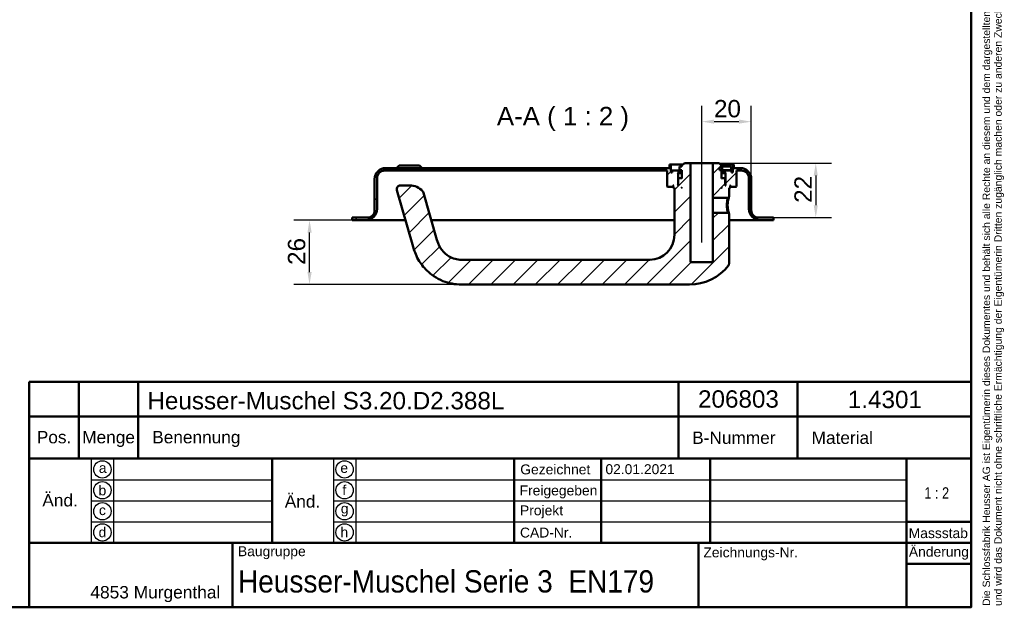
# Model space of a CAD drawing. Header units: millimetres. Extents: x 20 to 833, y 20 to 574.
# Tile 5 of 6: x 436 to 833, y 20 to 257. Entities that reach past the tile are written whole.
import ezdxf
from ezdxf.enums import TextEntityAlignment as Align

# ---------------------------------------------------------------- set-up
doc = ezdxf.new("R2010")
doc.units = ezdxf.units.MM
doc.header["$LTSCALE"] = 2
for name, color, linetype, lineweight in [('Bemaßungen(DIN)', 7, 'Continuous', 25), ('Mittellinie(DIN)', 7, 'Continuous', 25), ('Sichtbare Kanten(DIN)', 7, 'Continuous', 50), ('Skizziergeometrie(DIN)', 7, 'Continuous', 50), ('Skizzierlinie(DIN)', 7, 'Continuous', 25), ('Symbole(DIN)', 7, 'Continuous', 25)]:
    doc.layers.add(name, color=color, linetype=linetype, lineweight=lineweight)
doc.layers.add('Schraffur', color=179, linetype='Continuous', lineweight=9, true_color=0x1e1e47)
doc.styles.add('Aktuell-DIN', font='arial.ttf')
doc.styles.add('Aktuell-DINGroßer Text', font='arial.ttf')
doc.styles.add('STANDARD-DIN~0', font='arial.ttf')
doc.styles.add('Textstil10', font='arial.ttf')
doc.styles.add('Textstil41', font='arial.ttf', dxfattribs={"width": 0.8})
doc.styles.add('Textstil83', font='arial.ttf', dxfattribs={"width": 0.8})
doc.dimstyles.new('CAD-LAN', dxfattribs={"dimscale": 2, "dimtxt": 3.5, "dimasz": 2.5, "dimexe": 3.175, "dimexo": 0, "dimgap": 0.8, "dimtad": 1, "dimrnd": 1e-08, "dimtxsty": 'STANDARD-DIN~0', "dimcen": 0.09, "dimdle": 10, "dimclrd": 250, "dimclre": 250, "dimclrt": 250, "dimadec": 0, "dimazin": 2, "dimtfac": 1, "dimtmove": 0, "dimatfit": 3, "dimfxl": 1, "dimtolj": 1, "dimtzin": 0, "dimlwd": 25, "dimlwe": 25, "dimarcsym": 0})

# ---------------------------------------------------------------- blocks, each defined once
blk = doc.blocks.new('Ränder Standardrahmen')
at = {"layer": 'Skizziergeometrie(DIN)', "flags": 128}
blk.add_lwpolyline([(10, 10), (10, 287), (410, 287), (410, 10), (10, 10)], dxfattribs=at)
blk = doc.blocks.new('Schriftfelder Heusser')
at = {"layer": 'Skizziergeometrie(DIN)'}
for p, q in [((101, 229.92), (101, 236.92)), ((101, 236.92), (291, 236.92)), ((111, 229.92), (111, 236.92)), ((123, 229.92), (123, 236.92)), ((232, 229.92), (232, 236.92)), ((256, 229.92), (256, 236.92)), ((291, 236.92), (291, 229.92)), ((101, 191.42), (101, 229.92)), ((101, 229.92), (291, 229.92)), ((111, 229.92), (111, 221.42)), ((123, 229.92), (123, 221.42)), ((232, 229.92), (232, 221.42)), ((256, 229.92), (256, 221.42)), ((291, 229.92), (291, 191.42)), ((101, 221.42), (291, 221.42)), ((150, 221.42), (150, 204.42)), ((198.85, 221.42), (198.85, 204.42)), ((216.35, 221.42), (216.35, 204.42)), ((238.35, 221.42), (238.35, 204.42)), ((278, 221.42), (278, 191.42)), ((278, 208.67), (291, 208.67)), ((101, 204.42), (291, 204.42)), ((142, 204.42), (142, 191.42)), ((236, 204.42), (236, 191.42)), ((278, 200.17), (291, 200.17)), ((291, 191.42), (101, 191.42))]:
    blk.add_line(p, q, dxfattribs=at)
at = {"layer": 'Skizzierlinie(DIN)'}
for p, q in [((113.5, 221.42), (113.5, 204.42)), ((118, 221.42), (118, 204.42)), ((162.35, 221.42), (162.35, 204.42)), ((166.85, 221.42), (166.85, 204.42)), ((113.5, 217.17), (150, 217.17)), ((162.35, 217.17), (278, 217.17)), ((113.5, 212.92), (150, 212.92)), ((162.35, 212.92), (278, 212.92)), ((113.5, 208.67), (150, 208.67)), ((162.35, 208.67), (278, 208.67))]:
    blk.add_line(p, q, dxfattribs=at)
for centre in [(115.75, 219.25), (164.6, 219.25), (115.75, 215.04), (164.6, 215.04), (115.75, 210.79), (164.6, 210.79), (115.75, 206.54), (164.6, 206.54)]:
    blk.add_circle(centre, 1.75, dxfattribs=at)
at = {"layer": 'Symbole(DIN)', "color": 7, "insert": (293.33, 191.7), "char_height": 1.5, "width": 182.3003, "attachment_point": 1, "rotation": 90, "line_spacing_factor": 0.944221, "style": 'Aktuell-DIN'}
blk.add_mtext('\\fArial|b0|i0;\\H1.5000;Die Schlossfabrik Heusser AG ist Eigentümerin dieses Dokumentes und behält sich alle Rechte an diesem und dem dargestellten Gegenstand vor. Der Empfänger anerkennt diese Rechte\\Pund wird das Dokument nicht ohne schriftliche Ermächtigung der Eigentümerin Dritten zugänglich machen oder zu anderen Zwecken verwenden, zu dem es ihm übergeben worden ist.\\P ', dxfattribs=at)
at = {"layer": 'Symbole(DIN)', "color": 179, "true_color": 0x262659, "style": 'Aktuell-DIN'}
for s, insert, char_height, attachment_point in [('Pos.', (106, 227), 2.489, 2), ('Menge', (117, 227), 2.489, 2), ('Benennung', (125.81, 225.38), 2.489, 4), ('B-Nummer', (234.74, 225.62), 2.489, 4), ('Material', (265.02, 225.62), 2.489, 5), ('\\fArial|b0|i0;a', (115.81, 219.53), 2, 5), ('\\fArial|b0|i0;e', (164.54, 219.53), 2, 5), ('\\fArial|b0|i0;Gezeichnet', (200.05, 219.23), 2, 4), ('\\fArial|b0|i0;b', (115.75, 215), 2, 5), ('\\fArial|b0|i0;f', (164.55, 215.06), 2, 5), ('\\fArial|b0|i0;Freigegeben', (199.92, 216), 2, 1), ('\\fArial|b0|i0;c', (115.75, 211.01), 2, 5), ('\\fArial|b0|i0;g', (164.63, 211.05), 2, 5), ('\\fArial|b0|i0;Projekt', (200, 211.98), 2, 1), ('\\fArial|b0|i0;d', (115.76, 206.55), 2, 5), ('\\fArial|b0|i0;h', (164.55, 206.57), 2, 5), ('\\fArial|b0|i0;CAD-Nr.', (200, 207.5), 2, 1), ('\\fArial|b0|i0;\\H2.0000;Massstab', (284.39, 206.37), 2, 5), ('\\fArial|b0|i0;\\H2.0000;Baugruppe', (143.1, 203.73), 2, 1), ('\\fArial|b0|i0;Zeichnungs-Nr.', (237, 203.5), 2, 1), ('\\fArial|b0|i0;\\H2.5000;4853 Murgenthal', (113.33, 192.46), 2.5, 7)]:
    blk.add_mtext(s, dxfattribs=dict(at, insert=insert, char_height=char_height, attachment_point=attachment_point))
at = {"layer": 'Symbole(DIN)', "color": 179, "true_color": 0x262659, "attachment_point": 5, "style": 'Aktuell-DIN'}
for s, insert, char_height, width in [('Änd.', (107.21, 213), 2.489, 12.3494), ('Änd.', (156.12, 212.76), 2.489, 12.3494), ('\\fArial|b0|i0;Änderung', (284.51, 202.33), 2, 12.1143)]:
    blk.add_mtext(s, dxfattribs=dict(at, insert=insert, char_height=char_height, width=width))
at = {"layer": 'Symbole(DIN)', "color": 7, "insert": (143.1, 196.62), "char_height": 4.5, "width": 90.18, "attachment_point": 4, "style": 'Aktuell-DIN'}
blk.add_mtext('\\fArial|b0|i0;\\W0.90;\\H4.5000;Heusser-Muschel Serie 3  EN179', dxfattribs=at)
at = {"layer": 'Symbole(DIN)', "color": 179, "true_color": 0x262659}
for tag, height, style, p in [('AUTOR', 2.49, 'Aktuell-DIN', (240.03, 219.26)), ('KONTROLLDATUM', 2, 'Textstil10', (217.42, 215.04)), ('KONTROLLIERT_VON', 2, 'Textstil10', (239.98, 215.05))]:
    blk.add_attdef(tag, text='', height=height, dxfattribs=dict(at, style=style)).set_placement(p, align=Align.MIDDLE_LEFT)
at = {"layer": 'Symbole(DIN)', "color": 179, "true_color": 0x262659, "style": 'Textstil10'}
blk.add_attdef('ERSTELLUNGSDATUM_001', (217.23, 218.29), '', height=2, dxfattribs=at)
at = {"layer": 'Symbole(DIN)', "color": 7, "style": 'Textstil83', "width": 0.8}
blk.add_attdef('Anfänglicher_Ansichtsmaßstab_001', (281.57, 213.34), '', height=2.3, dxfattribs=at)
at = {"layer": 'Symbole(DIN)', "color": 179, "true_color": 0x262659, "style": 'Textstil10'}
blk.add_attdef('PROJEKT', text='', height=2, dxfattribs=at).set_placement((217.77, 209.72), align=Align.BOTTOM_LEFT)
at = {"layer": 'Symbole(DIN)', "color": 7, "style": 'Textstil41', "width": 0.8}
blk.add_attdef('STATUS', text='', height=5, dxfattribs=at).set_placement((284.53, 195.86), align=Align.MIDDLE_CENTER)
blk = doc.blocks.new('*D23')
at = {"layer": 'Bemaßungen(DIN)', "color": 250, "linetype": 'Continuous', "lineweight": 25, "true_color": 0x3f3f3f, "transparency": 16777216}
for p, q in [((711.33, 204.27), (711.33, 222.36)), ((731.33, 192.77), (731.33, 222.36)), ((716.33, 216.01), (726.33, 216.01))]:
    blk.add_line(p, q, dxfattribs=at)
at = {"layer": 'Bemaßungen(DIN)', "color": 250, "linetype": 'Continuous', "true_color": 0x3f3f3f, "transparency": 16777216}
for points in [[(716.33, 216.85), (716.33, 215.18), (711.33, 216.01)], [(726.33, 216.85), (726.33, 215.18), (731.33, 216.01)]]:
    blk.add_solid(points, dxfattribs=at)
at = {"layer": 'Defpoints', "color": 0, "linetype": 'Continuous', "transparency": 16777216}
for p in [(731.33, 216.01), (711.33, 204.27), (731.33, 192.77)]:
    blk.add_point(p, dxfattribs=at)
at = {"layer": 'Bemaßungen(DIN)', "color": 250, "linetype": 'Continuous', "lineweight": 25, "true_color": 0x3f3f3f, "transparency": 16777216, "insert": (716.27, 224.76), "char_height": 7, "attachment_point": 1, "style": 'STANDARD-DIN~0'}
blk.add_mtext('\\A1;20', dxfattribs=at)
blk = doc.blocks.new('*D24')
at = {"layer": 'Bemaßungen(DIN)', "color": 250, "linetype": 'Continuous', "lineweight": 25, "true_color": 0x3f3f3f, "transparency": 16777216}
for p, q in [((718.33, 199.27), (763.68, 199.27)), ((757.33, 194.27), (757.33, 182.27)), ((740.33, 177.27), (763.68, 177.27))]:
    blk.add_line(p, q, dxfattribs=at)
at = {"layer": 'Bemaßungen(DIN)', "color": 250, "linetype": 'Continuous', "true_color": 0x3f3f3f, "transparency": 16777216}
for points in [[(756.5, 194.27), (758.17, 194.27), (757.33, 199.27)], [(756.5, 182.27), (758.17, 182.27), (757.33, 177.27)]]:
    blk.add_solid(points, dxfattribs=at)
at = {"layer": 'Defpoints', "color": 0, "linetype": 'Continuous', "transparency": 16777216}
for p in [(718.33, 199.27), (740.33, 177.27), (757.33, 177.27)]:
    blk.add_point(p, dxfattribs=at)
at = {"layer": 'Bemaßungen(DIN)', "color": 250, "linetype": 'Continuous', "lineweight": 25, "true_color": 0x3f3f3f, "transparency": 16777216, "insert": (748.71, 183.23), "char_height": 7, "attachment_point": 1, "rotation": 90, "style": 'STANDARD-DIN~0'}
blk.add_mtext('\\A1;22', dxfattribs=at)
blk = doc.blocks.new('*D25')
at = {"layer": 'Bemaßungen(DIN)', "color": 250, "linetype": 'Continuous', "lineweight": 25, "true_color": 0x3f3f3f, "transparency": 16777216}
for p, q in [((570.33, 176.27), (546.73, 176.27)), ((553.08, 155.27), (553.08, 171.27)), ((614.33, 150.27), (546.73, 150.27))]:
    blk.add_line(p, q, dxfattribs=at)
at = {"layer": 'Bemaßungen(DIN)', "color": 250, "linetype": 'Continuous', "true_color": 0x3f3f3f, "transparency": 16777216}
for points in [[(552.25, 171.27), (553.92, 171.27), (553.08, 176.27)], [(552.25, 155.27), (553.92, 155.27), (553.08, 150.27)]]:
    blk.add_solid(points, dxfattribs=at)
at = {"layer": 'Defpoints', "color": 0, "linetype": 'Continuous', "transparency": 16777216}
for p in [(553.08, 176.27), (570.33, 176.27), (614.33, 150.27)]:
    blk.add_point(p, dxfattribs=at)
at = {"layer": 'Bemaßungen(DIN)', "color": 250, "linetype": 'Continuous', "lineweight": 25, "true_color": 0x3f3f3f, "transparency": 16777216, "insert": (544.34, 158.19), "char_height": 7, "attachment_point": 1, "rotation": 90, "style": 'STANDARD-DIN~0'}
blk.add_mtext('\\A1;26', dxfattribs=at)

msp = doc.modelspace()

# ---------------------------------------------------------------- hatches: boundary and pattern name
at = {"layer": 'Schraffur'}
h = msp.add_hatch(dxfattribs=at)
h.set_pattern_fill('ANSI31', color=256, scale=50.8, style=0)
h.set_pattern_definition([(45, (0, 0), (-4.49013, 4.49013), [])])
edge = h.paths.add_edge_path()
edge.add_spline(control_points=[(722.125, 157.991), (722.192, 158.079), (722.245, 158.177), (722.325, 158.407), (722.335, 158.521), (722.334, 158.605)], knot_values=[-0.0462208, -0.0462208, -0.0462208, -0.0462208, -0.0253544, -0.0253544, 0, 0, 0, 0], degree=3, periodic=0)
edge.add_line((722.334, 158.605), (722.334, 178.905))
edge.add_spline(control_points=[(722.334, 178.905), (722.272, 178.965), (722.21, 179.025), (722.086, 179.145), (722.024, 179.205), (721.963, 179.265)], knot_values=[-0.051977, -0.051977, -0.051977, -0.051977, -0.0259885, -0.0259885, -0.0001848, -0.0001848, -0.0001848, -0.0001848], degree=3, periodic=0)
edge.add_line((721.963, 179.265), (715.834, 179.265))
edge.add_line((715.834, 179.265), (715.834, 159.265))
edge.add_line((715.834, 159.265), (706.834, 159.265))
edge.add_line((706.834, 159.265), (706.834, 199.265))
edge.add_line((706.834, 199.265), (704.334, 199.265))
edge.add_line((704.334, 199.265), (703.334, 198.265))
edge.add_line((703.334, 198.265), (703.334, 197.965))
edge.add_line((703.334, 197.965), (702.368, 197.965))
edge.add_line((702.368, 197.965), (702.368, 196.465))
edge.add_line((702.368, 196.465), (703.334, 196.465))
edge.add_line((703.334, 196.465), (703.334, 193.065))
edge.add_line((703.334, 193.065), (703.134, 193.265))
edge.add_line((703.134, 193.265), (702.034, 193.265))
edge.add_line((702.034, 193.265), (701.834, 193.065))
edge.add_line((701.834, 193.065), (701.834, 190.265))
edge.add_line((701.834, 190.265), (701.584, 190.265))
edge.add_line((701.584, 190.265), (701.784, 190.465))
edge.add_line((701.784, 190.465), (701.784, 195.265))
edge.add_line((701.784, 195.265), (701.584, 195.465))
edge.add_line((701.584, 195.465), (702.334, 195.465))
edge.add_line((702.334, 195.465), (702.334, 196.265))
edge.add_line((702.334, 196.265), (699.334, 196.265))
edge.add_line((699.334, 196.265), (699.334, 195.465))
edge.add_line((699.334, 195.465), (698.834, 195.465))
edge.add_line((698.834, 195.465), (698.834, 198.765))
edge.add_line((698.834, 198.765), (698.334, 198.765))
edge.add_line((698.334, 198.765), (698.334, 197.265))
edge.add_line((698.334, 197.265), (583.834, 197.265))
edge.add_ellipse((583.834, 192.765), major_axis=(0, 4.5), ratio=1, start_angle=0, end_angle=90)
edge.add_line((579.334, 192.765), (579.334, 180.265))
edge.add_ellipse((576.334, 180.265), major_axis=(3, 0), ratio=1, start_angle=270, end_angle=360, ccw=False)
edge.add_line((576.334, 177.265), (570.334, 177.265))
edge.add_line((570.334, 177.265), (570.334, 176.265))
edge.add_line((570.334, 176.265), (575.834, 176.265))
edge.add_ellipse((575.834, 180.765), major_axis=(0, -4.5), ratio=1, start_angle=0, end_angle=90)
edge.add_line((580.334, 180.765), (580.334, 193.265))
edge.add_ellipse((583.334, 193.265), major_axis=(-3, 0), ratio=1, start_angle=270, end_angle=360, ccw=False)
edge.add_line((583.334, 196.265), (697.334, 196.265))
edge.add_line((697.334, 196.265), (697.334, 189.865))
edge.add_line((697.334, 189.865), (697.534, 189.665))
edge.add_line((697.534, 189.665), (699.634, 189.665))
edge.add_line((699.634, 189.665), (699.734, 189.765))
edge.add_line((699.734, 189.765), (699.734, 190.265))
edge.add_line((699.734, 190.265), (700.034, 190.265))
edge.add_line((700.034, 190.265), (699.834, 190.065))
edge.add_line((699.834, 190.065), (699.834, 189.465))
edge.add_line((699.834, 189.465), (700.034, 189.265))
edge.add_line((700.034, 189.265), (700.334, 189.265))
edge.add_line((700.334, 189.265), (700.334, 170.265))
edge.add_ellipse((690.334, 170.265), major_axis=(10, 0), ratio=1, start_angle=270, end_angle=360, ccw=False)
edge.add_line((690.334, 160.265), (614.334, 160.265))
edge.add_spline(control_points=[(614.334, 160.265), (613.472, 160.265), (612.607, 160.386), (610.933, 160.848), (610.133, 161.192), (608.256, 162.303), (607.246, 163.196), (605.732, 165.162), (605.044, 166.386), (604.508, 168.254)], knot_values=[-2.1009717, -2.1009717, -2.1009717, -2.1009717, -1.6733657, -1.6733657, -1.2398076, -1.2398076, -0.5829242, -0.5829242, 0, 0, 0, 0], degree=3, periodic=0)
edge.add_line((604.508, 168.254), (599.036, 187.337))
edge.add_ellipse((597.594, 186.924), major_axis=(1.442, 0.413), ratio=1, start_angle=0, end_angle=25.69736)
edge.add_ellipse((593.487, 183.265), major_axis=(5.227, 4.656), ratio=1, start_angle=0, end_angle=48.30264)
edge.add_line((593.487, 190.265), (589.784, 190.265))
edge.add_ellipse((589.784, 188.765), major_axis=(0, 1.5), ratio=1, start_angle=0, end_angle=106)
edge.add_line((588.342, 188.352), (594.896, 165.497))
edge.add_spline(control_points=[(594.896, 165.497), (595.311, 164.048), (595.785, 162.417), (597.901, 158.725), (599.048, 157.239), (602.057, 154.304), (604.225, 152.767), (609.277, 150.758), (611.804, 150.265), (614.334, 150.265)], knot_values=[-3.2174914, -3.2174914, -3.2174914, -3.2174914, -2.3242709, -2.3242709, -1.6312947, -1.6312947, -0.7589972, -0.7589972, 0, 0, 0, 0], degree=3, periodic=0)
edge.add_line((614.334, 150.265), (706.334, 150.265))
edge.add_ellipse((706.334, 170.265), major_axis=(0, -20), ratio=1, start_angle=0, end_angle=52.14309)
h.paths.add_polyline_path([(703.134, 189.265), (703.334, 189.465), (703.334, 189.265)], flags=0)
edge = h.paths.add_edge_path()
edge.add_ellipse((726.834, 192.765), major_axis=(4.5, 0), ratio=1, start_angle=0, end_angle=90)
edge.add_line((726.834, 197.265), (724.334, 197.265))
edge.add_line((724.334, 197.265), (724.334, 198.765))
edge.add_line((724.334, 198.765), (723.834, 198.765))
edge.add_line((723.834, 198.765), (723.834, 195.465))
edge.add_line((723.834, 195.465), (723.334, 195.465))
edge.add_line((723.334, 195.465), (723.334, 196.265))
edge.add_line((723.334, 196.265), (720.334, 196.265))
edge.add_line((720.334, 196.265), (720.334, 195.465))
edge.add_line((720.334, 195.465), (721.084, 195.465))
edge.add_line((721.084, 195.465), (720.884, 195.265))
edge.add_line((720.884, 195.265), (720.884, 190.465))
edge.add_line((720.884, 190.465), (721.084, 190.265))
edge.add_line((721.084, 190.265), (720.834, 190.265))
edge.add_line((720.834, 190.265), (720.834, 193.065))
edge.add_line((720.834, 193.065), (720.634, 193.265))
edge.add_line((720.634, 193.265), (719.534, 193.265))
edge.add_line((719.534, 193.265), (719.334, 193.065))
edge.add_line((719.334, 193.065), (719.334, 196.465))
edge.add_line((719.334, 196.465), (718.434, 196.465))
edge.add_line((718.434, 196.465), (718.434, 197.565))
edge.add_line((718.434, 197.565), (719.334, 197.565))
edge.add_line((719.334, 197.565), (719.334, 198.265))
edge.add_line((719.334, 198.265), (718.334, 199.265))
edge.add_line((718.334, 199.265), (715.834, 199.265))
edge.add_line((715.834, 199.265), (715.834, 185.265))
edge.add_line((715.834, 185.265), (721.962, 185.265))
edge.add_spline(control_points=[(721.962, 185.265), (722.024, 185.325), (722.086, 185.385), (722.21, 185.505), (722.272, 185.565), (722.334, 185.625)], knot_values=[-0.051752, -0.051752, -0.051752, -0.051752, -0.0259859, -0.0259859, 0, 0, 0, 0], degree=3, periodic=0)
edge.add_line((722.334, 185.625), (722.334, 189.265))
edge.add_line((722.334, 189.265), (722.634, 189.265))
edge.add_line((722.634, 189.265), (722.834, 189.465))
edge.add_line((722.834, 189.465), (722.834, 190.065))
edge.add_line((722.834, 190.065), (722.634, 190.265))
edge.add_line((722.634, 190.265), (722.934, 190.265))
edge.add_line((722.934, 190.265), (722.934, 189.765))
edge.add_line((722.934, 189.765), (723.034, 189.665))
edge.add_line((723.034, 189.665), (725.134, 189.665))
edge.add_line((725.134, 189.665), (725.334, 189.865))
edge.add_line((725.334, 189.865), (725.334, 196.265))
edge.add_line((725.334, 196.265), (727.334, 196.265))
edge.add_ellipse((727.334, 193.265), major_axis=(0, 3), ratio=1, start_angle=270, end_angle=360, ccw=False)
edge.add_line((730.334, 193.265), (730.334, 180.765))
edge.add_ellipse((734.834, 180.765), major_axis=(-4.5, 0), ratio=1, start_angle=0, end_angle=90)
edge.add_line((734.834, 176.265), (740.334, 176.265))
edge.add_line((740.334, 176.265), (740.334, 177.265))
edge.add_line((740.334, 177.265), (734.334, 177.265))
edge.add_ellipse((734.334, 180.265), major_axis=(0, -3), ratio=1, start_angle=270, end_angle=360, ccw=False)
edge.add_line((731.334, 180.265), (731.334, 192.765))
h.paths.add_polyline_path([(719.334, 189.465), (719.534, 189.265), (719.334, 189.265)], flags=0)

# ---------------------------------------------------------------- linework, layer by layer
at = {"layer": 'Mittellinie(DIN)', "linetype": 'Continuous'}
msp.add_line((711.334, 167.265), (711.334, 204.265), dxfattribs=at)
at = {"layer": 'Sichtbare Kanten(DIN)'}
for p, q in [((698.834, 198.765), (698.334, 198.765)), ((698.334, 198.765), (698.334, 197.265)), ((698.834, 195.465), (698.834, 198.765)), ((698.834, 198.765), (703.834, 198.765)), ((704.334, 199.265), (703.334, 198.265)), ((706.834, 199.265), (704.334, 199.265)), ((706.834, 159.265), (706.834, 199.265)), ((706.834, 199.265), (715.834, 199.265)), ((718.334, 199.265), (715.834, 199.265)), ((715.834, 199.265), (715.834, 185.265)), ((719.334, 198.265), (718.334, 199.265)), ((718.834, 198.765), (723.834, 198.765)), ((724.334, 198.765), (723.834, 198.765)), ((723.834, 198.765), (723.834, 195.465)), ((724.334, 197.265), (724.334, 198.765)), ((583.334, 196.265), (697.334, 196.265)), ((698.334, 197.265), (583.834, 197.265)), ((589.184, 198.265), (588.184, 197.265)), ((589.184, 198.265), (597.484, 198.265)), ((597.484, 198.265), (598.484, 197.265)), ((697.334, 196.265), (697.334, 189.865)), ((699.334, 195.465), (698.834, 195.465)), ((702.334, 196.265), (699.334, 196.265)), ((699.334, 196.265), (699.334, 195.465)), ((701.784, 195.265), (701.584, 195.465)), ((701.584, 195.465), (702.334, 195.465)), ((701.784, 190.465), (701.784, 195.265)), ((701.784, 195.265), (703.334, 195.265)), ((702.334, 195.465), (702.334, 196.265)), ((702.334, 196.265), (703.334, 196.265)), ((703.334, 195.465), (702.334, 195.465)), ((703.334, 197.965), (702.368, 197.965)), ((702.368, 197.965), (702.368, 196.465)), ((702.368, 196.465), (703.334, 196.465)), ((703.334, 198.265), (703.334, 197.965)), ((703.334, 196.465), (703.334, 193.065)), ((718.434, 196.465), (718.434, 197.565)), ((718.434, 197.565), (719.334, 197.565)), ((719.334, 196.465), (718.434, 196.465)), ((719.334, 197.565), (719.334, 198.265)), ((719.542, 197.965), (719.334, 197.965)), ((719.334, 193.065), (719.334, 196.465)), ((719.334, 196.465), (719.542, 196.465)), ((719.334, 196.265), (720.334, 196.265)), ((720.334, 195.465), (719.334, 195.465)), ((719.334, 195.265), (720.884, 195.265)), ((723.242, 197.965), (719.542, 197.965)), ((719.542, 197.965), (719.542, 196.465)), ((719.542, 196.465), (723.242, 196.465)), ((723.334, 196.265), (720.334, 196.265)), ((720.334, 196.265), (720.334, 195.465)), ((720.334, 195.465), (721.084, 195.465)), ((721.084, 195.465), (720.884, 195.265)), ((720.884, 195.265), (720.884, 190.465)), ((723.242, 197.965), (723.242, 196.465)), ((723.334, 195.465), (723.334, 196.265)), ((723.834, 195.465), (723.334, 195.465)), ((726.834, 197.265), (724.334, 197.265)), ((725.334, 189.865), (725.334, 196.265)), ((725.334, 196.265), (727.334, 196.265)), ((579.334, 192.765), (579.334, 180.265)), ((580.334, 180.765), (580.334, 193.265)), ((702.034, 193.265), (701.834, 193.065)), ((701.834, 193.065), (701.834, 190.265)), ((703.134, 193.265), (702.034, 193.265)), ((703.334, 193.065), (703.134, 193.265)), ((703.334, 193.265), (703.134, 193.265)), ((719.534, 193.265), (719.334, 193.065)), ((719.534, 193.265), (719.334, 193.265)), ((720.634, 193.265), (719.534, 193.265)), ((720.834, 193.065), (720.634, 193.265)), ((720.834, 190.265), (720.834, 193.065)), ((730.334, 193.265), (730.334, 180.765)), ((731.334, 180.265), (731.334, 192.765)), ((588.342, 188.352), (594.896, 165.497)), ((593.487, 190.265), (589.784, 190.265)), ((604.508, 168.254), (599.036, 187.337)), ((697.334, 189.865), (697.534, 189.665)), ((697.534, 189.665), (699.634, 189.665)), ((699.634, 189.665), (699.734, 189.765)), ((699.634, 189.665), (699.834, 189.665)), ((699.734, 189.765), (699.734, 190.265)), ((699.734, 190.265), (700.034, 190.265)), ((699.834, 189.765), (699.734, 189.765)), ((700.034, 190.265), (699.834, 190.065)), ((699.834, 190.065), (699.834, 189.465)), ((699.834, 189.465), (700.034, 189.265)), ((700.034, 189.265), (700.334, 189.265)), ((700.334, 189.265), (700.334, 170.265)), ((701.584, 190.265), (701.784, 190.465)), ((701.834, 190.265), (701.584, 190.265)), ((701.834, 190.465), (701.784, 190.465)), ((703.134, 189.265), (703.334, 189.465)), ((703.334, 189.265), (703.134, 189.265)), ((703.334, 189.465), (703.334, 189.265)), ((719.334, 189.465), (719.534, 189.265)), ((719.334, 189.265), (719.334, 189.465)), ((719.534, 189.265), (719.334, 189.265)), ((720.884, 190.465), (720.834, 190.465)), ((721.084, 190.265), (720.834, 190.265)), ((720.884, 190.465), (721.084, 190.265)), ((722.334, 185.625), (722.334, 189.265)), ((722.334, 189.265), (722.634, 189.265)), ((722.834, 190.065), (722.634, 190.265)), ((722.634, 190.265), (722.934, 190.265)), ((722.634, 189.265), (722.834, 189.465)), ((722.834, 189.465), (722.834, 190.065)), ((722.934, 189.765), (722.834, 189.765)), ((722.834, 189.665), (723.034, 189.665)), ((722.934, 190.265), (722.934, 189.765)), ((722.934, 189.765), (723.034, 189.665)), ((723.034, 189.665), (725.134, 189.665)), ((725.134, 189.665), (725.334, 189.865)), ((715.834, 185.265), (721.962, 185.265)), ((715.834, 179.265), (715.834, 185.265)), ((721.963, 185.265), (722.334, 185.625)), ((721.963, 179.265), (715.834, 179.265)), ((715.834, 179.265), (715.834, 159.265)), ((722.335, 178.905), (721.963, 179.265)), ((722.334, 158.605), (722.334, 178.905)), ((576.334, 177.265), (570.334, 177.265)), ((570.334, 177.265), (570.334, 176.265)), ((570.334, 176.265), (575.834, 176.265)), ((575.834, 176.265), (587.334, 176.265)), ((587.334, 176.265), (591.808, 176.265)), ((602.211, 176.265), (700.334, 176.265)), ((722.334, 176.265), (723.334, 176.265)), ((723.334, 176.265), (734.834, 176.265)), ((740.334, 177.265), (734.334, 177.265)), ((734.834, 176.265), (740.334, 176.265)), ((740.334, 176.265), (740.334, 177.265)), ((690.334, 160.265), (614.334, 160.265)), ((715.834, 159.265), (706.834, 159.265)), ((614.334, 150.265), (706.334, 150.265))]:
    msp.add_line(p, q, dxfattribs=at)
for centre, radius, start, end in [((583.834, 192.765), 4.5, 90, 180), ((583.334, 193.265), 3, 90, 180), ((726.834, 192.765), 4.5, 0, 90), ((727.334, 193.265), 3, 0, 90), ((589.784, 188.765), 1.5, 90, 196), ((593.487, 183.265), 7, 41.69736, 90), ((597.594, 186.924), 1.5, 16, 41.69736), ((575.834, 180.765), 4.5, 270, 0), ((576.334, 180.265), 3, 270, 0), ((734.834, 180.765), 4.5, 180, 270), ((734.334, 180.265), 3, 180, 270), ((690.334, 170.265), 10, 270, 0), ((706.334, 170.265), 20, 270, 322.14309)]:
    msp.add_arc(centre, radius, start, end, dxfattribs=at)
for points, knots in [([(721.962, 185.265), (721.963, 185.265), (721.954, 185.239), (721.937, 185.189), (721.867, 184.988), (721.653, 184.378), (721.524, 183.572), (721.46, 183.169), (721.417, 182.718), (721.417, 182.266), (721.416, 181.813), (721.459, 181.362), (721.523, 180.959), (721.651, 180.153), (721.867, 179.543), (721.937, 179.342), (721.955, 179.291), (721.963, 179.265), (721.963, 179.265)], [0.5287437, 0.5287437, 0.5287437, 0.5287437, 0.6043056, 0.6043056, 0.6043056, 0.9064584, 0.9064584, 0.9064584, 1.0575348, 1.0575348, 1.0575348, 1.2086112, 1.2086112, 1.2086112, 1.510764, 1.510764, 1.510764, 1.5864725, 1.5864725, 1.5864725, 1.5864725]), ([(722.335, 178.905), (722.335, 178.904), (722.291, 179.045), (721.901, 180.24), (721.725, 182.266), (721.904, 184.292), (722.29, 185.485), (722.334, 185.625), (722.334, 185.625)], [0.5288156, 0.5288156, 0.5288156, 0.5288156, 0.6043056, 0.9064584, 1.0575348, 1.2086112, 1.510764, 1.5862435, 1.5862435, 1.5862435, 1.5862435]), ([(614.334, 160.265), (613.472, 160.265), (612.607, 160.386), (610.933, 160.848), (610.133, 161.192), (608.256, 162.303), (607.246, 163.196), (605.732, 165.162), (605.044, 166.386), (604.508, 168.254)], [-2.1009717, -2.1009717, -2.1009717, -2.1009717, -1.6733657, -1.6733657, -1.2398076, -1.2398076, -0.5829242, -0.5829242, 0, 0, 0, 0]), ([(594.896, 165.497), (595.311, 164.048), (595.785, 162.417), (597.901, 158.725), (599.048, 157.239), (602.057, 154.304), (604.225, 152.767), (609.277, 150.758), (611.804, 150.265), (614.334, 150.265)], [-3.2174914, -3.2174914, -3.2174914, -3.2174914, -2.3242709, -2.3242709, -1.6312947, -1.6312947, -0.7589972, -0.7589972, 0, 0, 0, 0]), ([(722.125, 157.992), (722.192, 158.079), (722.245, 158.177), (722.325, 158.407), (722.335, 158.521), (722.335, 158.605)], [-0.04622077, -0.04622077, -0.04622077, -0.04622077, -0.025354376, -0.025354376, 0, 0, 0, 0])]:
    msp.add_open_spline(points, degree=3, knots=knots, dxfattribs=at)

# ---------------------------------------------------------------- block references
at = {"xscale": 2, "yscale": 2, "zscale": 2}
msp.add_blockref('Ränder Standardrahmen', (0, 0), dxfattribs=at)
msp.add_blockref('Schriftfelder Heusser', (238, -362.833), dxfattribs=at).add_auto_attribs({'ERSTELLUNGSDATUM_001': '02.01.2021', 'Anfänglicher_Ansichtsmaßstab_001': '1 : 2'})

# ---------------------------------------------------------------- texts
at = {"layer": 'Symbole(DIN)', "color": 7, "insert": (628.662, 212.265), "char_height": 7.4676, "attachment_point": 7, "style": 'Aktuell-DINGroßer Text'}
msp.add_mtext('A-A ( 1 : 2 )', dxfattribs=at)
at = {"layer": 'Symbole(DIN)', "color": 7, "char_height": 7, "attachment_point": 1, "style": 'Aktuell-DIN'}
for s, insert, width in [('{\\fArial|b0|i0;\\H7.0000;Heusser-Muschel S3.20.D2.388L}', (487.659, 106.906), 144.02821), ('{\\fArial|b0|i0;\\H7.0000;206803}', (709.83, 107.58), 32.62043), ('{\\fArial|b0|i0;\\H7.0000;1.4301}', (770.274, 107.401), 29.89939)]:
    msp.add_mtext(s, dxfattribs=dict(at, insert=insert, width=width))

# ---------------------------------------------------------------- dimensions: what is measured, and where the dimension line sits
at = {"layer": 'Bemaßungen(DIN)', "color": 250, "linetype": 'Continuous', "lineweight": 25, "true_color": 0x3f3f3f}
dim = msp.add_linear_dim(base=(731.334, 216.013), p1=(711.334, 204.265), p2=(731.334, 192.765), dimstyle='CAD-LAN', override={"dimgap": 0.8, "dimdec": 2, "dimtol": 0, "dimlim": 0, "dimtp": 0, "dimtm": 0, "dimtdec": 2, "dimtofl": 0, "dimatfit": 1}, dxfattribs=at)
dim.commit()
dim.dimension.update_dxf_attribs({"geometry": '*D23', "text_midpoint": (721.334, 216.013), "dimtype": 160})
for base, p1, p2, picture, middle in [((757.334, 177.265), (718.334, 199.265), (740.334, 177.265), '*D24', (757.334, 188.265)), ((553.084, 176.265), (614.334, 150.265), (570.334, 176.265), '*D25', (553.084, 163.265))]:
    dim = msp.add_linear_dim(base=base, p1=p1, p2=p2, angle=90, dimstyle='CAD-LAN', override={"dimgap": 0.8, "dimdec": 2, "dimtol": 0, "dimlim": 0, "dimtp": 0, "dimtm": 0, "dimtdec": 2, "dimtofl": 0, "dimatfit": 1}, dxfattribs=at)
    dim.commit()
    dim.dimension.update_dxf_attribs({"geometry": picture, "text_midpoint": middle, "dimtype": 160})

doc.saveas('drawing.dxf')
